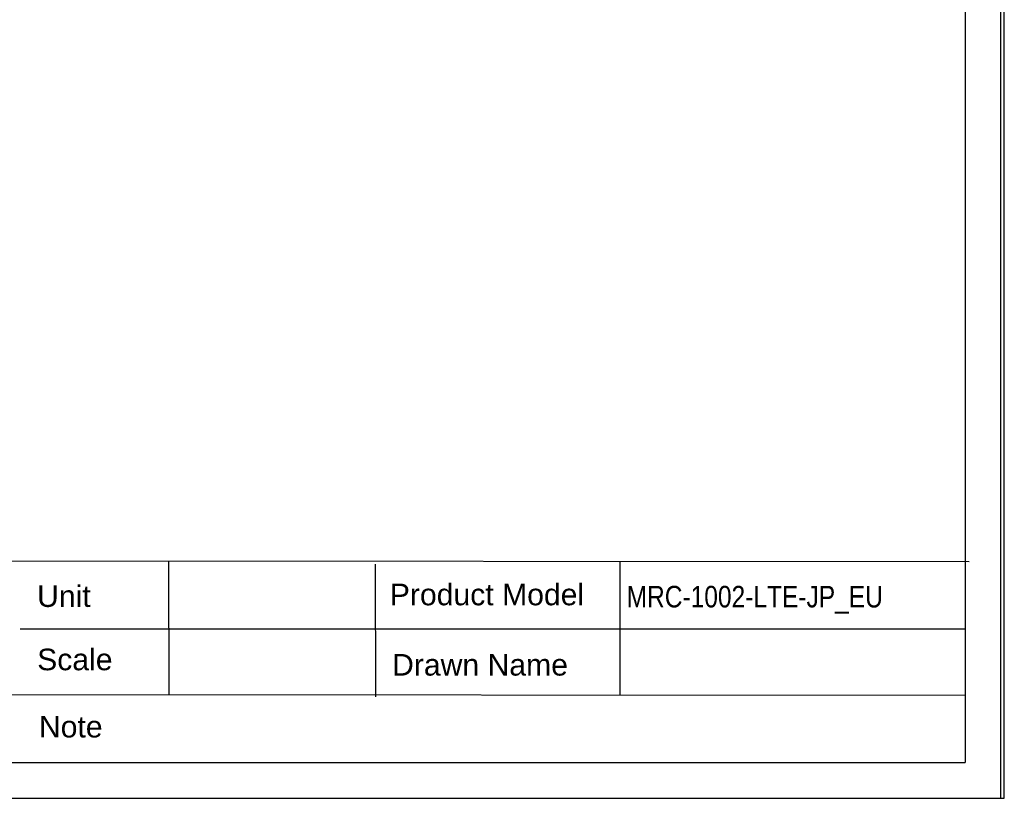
# Model space of a CAD drawing. Header units: millimetres. Extents: x 0 to 841, y 0 to 594.
# Tile 17 of 28: x 567 to 841, y 0 to 217. Entities that reach past the tile are written whole.
import ezdxf

# ---------------------------------------------------------------- set-up
doc = ezdxf.new("R2010")
doc.units = ezdxf.units.MM
doc.header["$LTSCALE"] = 46.255
doc.layers.add('MRC-1002-LTE-JP_EU_2D_DXF_TEXT', color=7, linetype='CONTINUOUS')
doc.layers.add('MRC-1002-LTE-JP_EU_2DDXF_FORMAT', color=7, linetype='CONTINUOUS')
doc.styles.get("Standard").update_dxf_attribs({"font": 'txt', "width": 0.85})
doc.styles.add('TEXTSTYLE_2', font='arial.ttf')

msp = doc.modelspace()

# ---------------------------------------------------------------- linework, layer by layer
at = {"layer": 'MRC-1002-LTE-JP_EU_2DDXF_FORMAT', "color": 7, "linetype": 'Continuous'}
for p, q in [((840.08, 0), (840.08, 594)), ((841, 0), (841, 594)), ((0, 0), (841, 0))]:
    msp.add_line(p, q, dxfattribs=at)
at = {"layer": 'MRC-1002-LTE-JP_EU_2DDXF_FORMAT', "color": 1, "linetype": 'Continuous'}
for p, q in [((830.079, 574.055), (830.079, 10.001)), ((831.195, 65.747), (410.798, 66.04)), ((608.634, 65.826), (608.71, 28.86)), ((734.069, 65.727), (734.069, 28.724)), ((666.128, 65.148), (666.142, 28.235)), ((567.353, 47.111), (830.011, 47.113)), ((508.852, 28.929), (830.114, 28.724)), ((30.003, 10.001), (830.079, 10.001))]:
    msp.add_line(p, q, dxfattribs=at)

# ---------------------------------------------------------------- texts
at = {"layer": 'MRC-1002-LTE-JP_EU_2D_DXF_TEXT', "color": 1, "linetype": 'Continuous', "insert": (735.992, 59.081), "char_height": 6, "width": 91.8, "attachment_point": 1, "line_spacing_factor": 0.9}
msp.add_mtext('MRC-1002-LTE-JP_EU', dxfattribs=at)
at = {"layer": 'MRC-1002-LTE-JP_EU_2DDXF_FORMAT', "color": 7, "linetype": 'Continuous', "char_height": 6, "attachment_point": 1, "line_spacing_factor": 0.9, "style": 'TEXTSTYLE_2'}
for s, insert, width in [('Unit', (572.082, 59.221), 14.87732), ('Product Model', (670.152, 59.676), 53.9777), ('Scale', (572.107, 41.614), 20.94424), ('Drawn Name', (670.782, 40.13), 48.84758), ('Note', (572.597, 22.927), 17.68773)]:
    msp.add_mtext(s, dxfattribs=dict(at, insert=insert, width=width))

doc.saveas('drawing.dxf')
